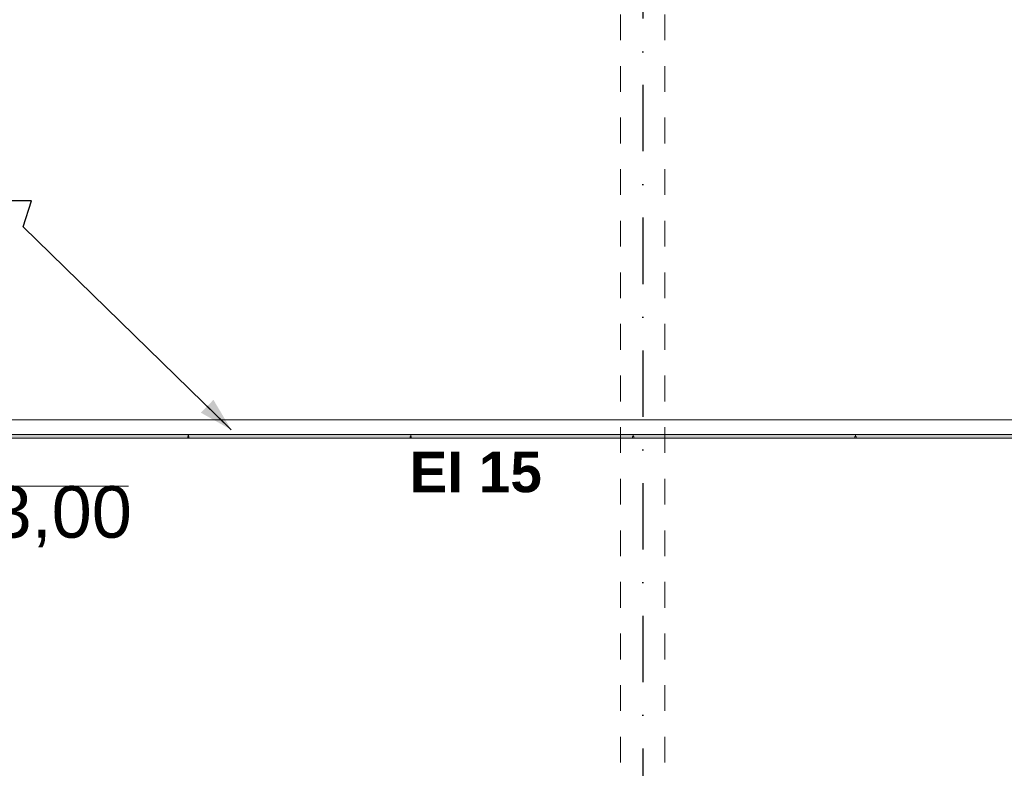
# Model space of a CAD drawing. Header units: millimetres. Extents: x -12989 to 381814, y -50461 to 30884.
# Tile 49 of 111: x 366846 to 369516, y -43856 to -41825. Entities that reach past the tile are written whole.
import ezdxf
from ezdxf.enums import TextEntityAlignment as Align

# ---------------------------------------------------------------- set-up
doc = ezdxf.new("R2010")
doc.units = ezdxf.units.MM
doc.header["$MEASUREMENT"] = 0
for name, pattern in [('Kropki i Kreski', [360, 180, -90, 0, -90]), ('Przerywana Krótka I 01 I WSC', [140, 70, -70]), ('Wipeout_Contour', [1000, 0, -1000])]:
    doc.linetypes.add(name, pattern=pattern)
for name, color, linetype, lineweight in [('0_Nr_pióra__223', 7, 'Continuous', 13), ('A_WN_SUFITY_Nr_pióra__2', 7, 'Continuous', 13), ('A_WN_SUFITY_Nr_pióra__49', 7, 'Continuous', 15), ('Nowe_A_OZN_ODNOSNIKI_Nr_pióra__85', 7, 'Continuous', 13), ('Nowe_A_WYM_Nr_pióra__1', 7, 'Continuous', 13), ('Nowe_A_WYM_Nr_pióra__45', 7, 'Continuous', 15), ('Nowe_A_WYM_Nr_pióra__85', 7, 'Continuous', 13), ('Nowe_Warstwa IFC.Import IFC_Nr_pióra__1', 7, 'Continuous', 13), ('Nowe_Warstwa IFC.Import IFC_Nr_pióra__25', 7, 'Continuous', 25)]:
    doc.layers.add(name, color=color, linetype=linetype, lineweight=lineweight)
for name, color, linetype in [('A_WN_SUFITY', 7, 'Continuous'), ('Nowe_04-ŚCIANY DZIAŁOWE', 7, 'Continuous'), ('Nowe_A_WYM', 7, 'Continuous'), ('Nowe_Warstwa IFC.Import IFC', 7, 'Continuous')]:
    doc.layers.add(name, color=color, linetype=linetype)
doc.layers.add('Nowe_A_OZN_OPIS_Nr_pióra__17', color=7, linetype='Continuous', lineweight=13, true_color=0xde1212)
doc.styles.add('STYL_AUTOMATYCZNY_1', font='arial.ttf')
doc.styles.add('STYL_AUTOMATYCZNY_2', font='arial.ttf')
doc.styles.add('STYL_AUTOMATYCZNY_4', font='arial.ttf')
doc.dimstyles.new('STYL_AUTOMATYCZNY__2', dxfattribs={"dimtxt": 139.999998, "dimasz": 57, "dimexe": 0.18, "dimexo": 0.0625, "dimgap": 0, "dimtad": 1, "dimdec": 0, "dimlfac": 0.1, "dimzin": 0, "dimdsep": 46, "dimtxsty": 'STYL_AUTOMATYCZNY_4', "dimblk": 'ARROWHEAD_6', "dimblk1": 'ARROWHEAD_6', "dimblk2": 'ARROWHEAD_6', "dimcen": 0.09, "dimse1": 1, "dimse2": 1, "dimclrd": 7, "dimclre": 7, "dimclrt": 7, "dimadec": 0, "dimazin": 0, "dimtfac": 1, "dimtdec": 4, "dimtmove": 0, "dimatfit": 3, "dimfxl": 0, "dimtolj": 1, "dimtzin": 0, "dimarcsym": 0})
doc.dimstyles.new('STYL_AUTOMATYCZNY__3', dxfattribs={"dimtxt": 0.18, "dimasz": 91.2, "dimexe": 0.18, "dimexo": 0.0625, "dimgap": 0, "dimtad": 0, "dimtih": 1, "dimtoh": 1, "dimdec": 4, "dimzin": 0, "dimdsep": 46, "dimcen": 0.09, "dimadec": 0, "dimazin": 0, "dimtfac": 1, "dimtdec": 4, "dimtmove": 0, "dimatfit": 3, "dimldrblk": 'ARROWHEAD_5', "dimfxl": 0, "dimtolj": 1, "dimtzin": 0, "dimarcsym": 0})

# ---------------------------------------------------------------- blocks, each defined once
blk = doc.blocks.new('ElemPrzekroju_4_1', base_point=(363535.4, -45960.6))
at = {"color": 254, "linetype": 'Wipeout_Contour', "lineweight": 0, "ltscale": 25184793.98738486}
blk.add_wipeout([(365515.4, -43960.6), (365535.4, -43980.6), (365535.4, -44940.6), (365523.9, -44952.1), (365527.5, -44953.5), (365530.4, -44960.6), (365527.5, -44967.7), (365523.9, -44969.1), (365535.4, -44980.6), (365535.4, -45940.6), (365515.4, -45960.6), (365578.9, -45960.6), (365578.9, -43900.6), (366588.9, -43900.6), (366588.9, -45960.6), (366905.4, -45960.6), (366905.4, -43900.6), (367915.4, -43900.6), (367915.4, -45960.6), (369255.3, -45960.6), (369255.3, -43900.6), (370265.3, -43900.6), (370265.3, -45960.6), (370385.3, -45960.6), (370385.3, -44960.6), (370378.2, -44957.7), (370375.3, -44950.6), (370378.2, -44943.5), (370385.3, -44940.6), (370385.3, -42960.6), (370319.9, -42960.6), (370319.9, -42955.6), (370316.9, -42955.6), (370316.9, -42960.6), (369716.9, -42960.6), (369716.9, -42955.6), (369713.9, -42955.6), (369713.9, -42960.6), (369113.9, -42960.6), (369113.9, -42955.6), (369110.9, -42955.6), (369110.9, -42960.6), (368510.9, -42960.6), (368510.9, -42955.6), (368509.4, -42955.6), (368507.9, -42955.6), (368507.9, -42960.6), (367907.9, -42960.6), (367907.9, -42955.6), (367904.9, -42955.6), (367904.9, -42960.6), (367304.9, -42960.6), (367304.9, -42955.6), (367303.4, -42955.6), (367301.9, -42955.6), (367301.9, -42960.6), (366701.9, -42960.6), (366701.9, -42955.6), (366698.9, -42955.6), (366698.9, -42960.6), (366098.9, -42960.6), (366098.9, -42955.6), (366097.4, -42955.6), (366095.9, -42955.6), (366095.9, -42960.6), (365515.4, -42960.6), (365535.4, -42980.6), (365535.4, -43940.6)], dxfattribs=at).dxf.layer = 'Nowe_04-ŚCIANY DZIAŁOWE'
blk = doc.blocks.new('ElemPrzekroju_35_1', base_point=(363535.4, -45960.6))
at = {"layer": 'A_WN_SUFITY_Nr_pióra__49', "color": 7, "linetype": 'Continuous', "lineweight": 15}
for p, q in [((370385.3, -42910.6), (365535.4, -42910.6)), ((367301.9, -42960.6), (366701.9, -42960.6)), ((367304.9, -42960.6), (367301.9, -42960.6)), ((367904.9, -42960.6), (367304.9, -42960.6)), ((367907.9, -42960.6), (367904.9, -42960.6)), ((368507.9, -42960.6), (367907.9, -42960.6)), ((368510.9, -42960.6), (368507.9, -42960.6)), ((369110.9, -42960.6), (368510.9, -42960.6)), ((369113.9, -42960.6), (369110.9, -42960.6)), ((369713.9, -42960.6), (369113.9, -42960.6))]:
    blk.add_line(p, q, dxfattribs=at)
blk = doc.blocks.new('ElemPrzekroju_36_1', base_point=(363535.4, -45960.6))
at = {"layer": 'A_WN_SUFITY', "linetype": 'Continuous', "lineweight": 0, "true_color": 0x000000}
for points in [[(366701.9, -42950.6), (366701.9, -42960.6), (367301.9, -42960.6), (367301.9, -42950.6)], [(367303.4, -42950.6), (367301.9, -42950.6), (367301.9, -42955.6), (367303.4, -42955.6)], [(367303.4, -42950.6), (367303.4, -42955.6), (367304.9, -42955.6), (367304.9, -42950.6)], [(367304.9, -42960.6), (367904.9, -42960.6), (367904.9, -42950.6), (367304.9, -42950.6)], [(367906.4, -42950.6), (367904.9, -42950.6), (367904.9, -42955.6), (367906.4, -42955.6)], [(367906.4, -42950.6), (367906.4, -42955.6), (367907.9, -42955.6), (367907.9, -42950.6)], [(367907.9, -42960.6), (368507.9, -42960.6), (368507.9, -42950.6), (367907.9, -42950.6)], [(368509.4, -42950.6), (368507.9, -42950.6), (368507.9, -42955.6), (368509.4, -42955.6)], [(368509.4, -42950.6), (368509.4, -42955.6), (368510.9, -42955.6), (368510.9, -42950.6)], [(368510.9, -42950.6), (368510.9, -42960.6), (369110.9, -42960.6), (369110.9, -42950.6)], [(369112.4, -42950.6), (369110.9, -42950.6), (369110.9, -42955.6), (369112.4, -42955.6)], [(369112.4, -42950.6), (369112.4, -42955.6), (369113.9, -42955.6), (369113.9, -42950.6)], [(369113.9, -42950.6), (369113.9, -42960.6), (369713.9, -42960.6), (369713.9, -42950.6)]]:
    blk.add_hatch(color=18, dxfattribs=at).paths.add_polyline_path(points)
at = {"layer": 'A_WN_SUFITY_Nr_pióra__2', "color": 7, "linetype": 'Continuous', "lineweight": 13}
for p, q in [((367301.9, -42955.6), (367301.9, -42960.6)), ((367304.9, -42955.6), (367304.9, -42960.6)), ((367904.9, -42955.6), (367904.9, -42960.6)), ((367907.9, -42955.6), (367907.9, -42960.6)), ((368507.9, -42955.6), (368507.9, -42960.6)), ((368510.9, -42955.6), (368510.9, -42960.6)), ((369110.9, -42955.6), (369110.9, -42960.6)), ((369113.9, -42955.6), (369113.9, -42960.6))]:
    blk.add_line(p, q, dxfattribs=at)
at = {"layer": 'A_WN_SUFITY_Nr_pióra__2', "color": 7, "linetype": 'Continuous', "lineweight": 13, "flags": 128}
for points in [[(369713.9, -42950.6), (369113.9, -42950.6), (369112.4, -42950.6), (369110.9, -42950.6), (368510.9, -42950.6), (368509.4, -42950.6), (368507.9, -42950.6), (367907.9, -42950.6), (367906.4, -42950.6), (367904.9, -42950.6), (367304.9, -42950.6), (367303.4, -42950.6), (367301.9, -42950.6), (366701.9, -42950.6)], [(367304.9, -42955.6), (367303.4, -42955.6), (367301.9, -42955.6)], [(367907.9, -42955.6), (367906.4, -42955.6), (367904.9, -42955.6)], [(368510.9, -42955.6), (368509.4, -42955.6), (368507.9, -42955.6)], [(369113.9, -42955.6), (369112.4, -42955.6), (369110.9, -42955.6)]]:
    blk.add_lwpolyline(points, dxfattribs=at)
blk = doc.blocks.new('Standardowy znacznik osi[5]_1', base_point=(368535.4, -35960.6))
at = {"layer": 'Nowe_Warstwa IFC.Import IFC_Nr_pióra__25', "color": 7, "linetype": 'Kropki i Kreski', "lineweight": 25}
blk.add_line((368535.4, -36960.6), (368535.4, -48960.6), dxfattribs=at)
at = {"layer": 'Nowe_Warstwa IFC.Import IFC_Nr_pióra__1', "color": 7, "lineweight": 13, "style": 'STYL_AUTOMATYCZNY_1'}
for tag, p in [('AC_MarkerText_1_0', (368535.4, -35623.1)), ('AC_MarkerText_1_1', (368535.4, -50123.1))]:
    blk.add_attdef(tag, text='', height=175, rotation=360, dxfattribs=at).set_placement(p, align=Align.TOP_CENTER)
blk = doc.blocks.new('Wymiary_1_1', base_point=(366590.6, -42960.6))
at = {"layer": 'Nowe_A_WYM_Nr_pióra__45', "color": 7, "linetype": 'Continuous', "lineweight": 15}
for p, q in [((366590.6, -42960.6), (366460.6, -43090.6)), ((366590.6, -42960.6), (366590.6, -43480.6)), ((366460.6, -43090.6), (366590.6, -43090.6)), ((366590.6, -43090.6), (367141.4, -43090.6))]:
    blk.add_line(p, q, dxfattribs=at)
at = {"layer": 'Nowe_A_WYM_Nr_pióra__85', "color": 7, "linetype": 'Continuous', "lineweight": 13}
for q in [(366493.1, -42960.6), (366688.1, -42960.6)]:
    blk.add_line((366590.6, -42960.6), q, dxfattribs=at)
at = {"layer": 'Nowe_A_WYM_Nr_pióra__1', "color": 7, "lineweight": 13, "insert": (366655.6, -43256.6), "char_height": 140, "attachment_point": 7, "style": 'STYL_AUTOMATYCZNY_4'}
blk.add_mtext('\\A1;{\\pql;\\fArial|b0|i0|c238|p0;\\W1.000000;+3,00}', dxfattribs=at)
blk = doc.blocks.new('*D198', base_point=(363535.4, -45960.6))
at = {"layer": 'Nowe_A_WYM_Nr_pióra__45', "color": 7, "linetype": 'Continuous', "lineweight": 15}
for p, q in [((362283.3, -37900.7), (362223.3, -37840.7)), ((362223.3, -45950.6), (362283.3, -46010.6))]:
    blk.add_line(p, q, dxfattribs=at)
at = {"layer": 'Nowe_A_WYM_Nr_pióra__85', "color": 7, "linetype": 'Continuous', "lineweight": 13}
for p, q in [((362253.3, -37870.7), (362253.3, -37825.7)), ((362309.5, -37870.7), (362197, -37870.7)), ((362253.3, -45980.6), (362253.3, -37870.7)), ((362309.5, -45980.6), (362197, -45980.6)), ((362253.3, -46025.6), (362253.3, -45980.6))]:
    blk.add_line(p, q, dxfattribs=at)
at = {"layer": 'Nowe_A_WYM_Nr_pióra__1', "color": 7, "lineweight": 13, "insert": (362225.3, -42078.7), "char_height": 140, "attachment_point": 7, "rotation": 90, "style": 'STYL_AUTOMATYCZNY_4'}
blk.add_mtext('\\A1;{\\pql;\\fArial|b0|i0|c238|p0;\\W1.000000;811}', dxfattribs=at)
blk = doc.blocks.new('ARROWHEAD_6')
at = {"color": 0, "linetype": 'Continuous', "lineweight": 0}
for p, q in [((-0.5, -0.5), (0.5, 0.5)), ((0, 0), (-1, 0))]:
    blk.add_line(p, q, dxfattribs=at)
blk = doc.blocks.new('ARROWHEAD_5')
at = {"linetype": 'Continuous', "lineweight": 0}
blk.add_hatch(color=0, dxfattribs=at).paths.add_polyline_path([(-1, 0.2679), (0, 0), (-1, -0.2679)])
at = {"color": 0, "linetype": 'Continuous', "lineweight": 0}
blk.add_line((0, 0), (-1, 0), dxfattribs=at)

msp = doc.modelspace()

# ---------------------------------------------------------------- block references
at = {"layer": 'Nowe_04-ŚCIANY DZIAŁOWE', "lineweight": 0}
msp.add_blockref('ElemPrzekroju_4_1', (363535.4, -45960.6), dxfattribs=at)

# ---------------------------------------------------------------- next in the draw order: linework, layer by layer
at = {"layer": '0_Nr_pióra__223', "color": 7, "linetype": 'Przerywana Krótka I 01 I WSC', "lineweight": 13}
msp.add_lwpolyline([(368475.4, -39010.6), (368595.4, -39010.6), (368595.4, -45660.6), (368475.4, -45660.6)], close=True, dxfattribs=at)

# ---------------------------------------------------------------- next in the draw order: block references
at = {"layer": 'A_WN_SUFITY', "lineweight": 0}
for name in ['ElemPrzekroju_35_1', 'ElemPrzekroju_36_1']:
    msp.add_blockref(name, (363535.4, -45960.6), dxfattribs=at)
at = {"layer": 'Nowe_A_WYM', "color": 7, "linetype": 'Continuous', "lineweight": 13}
msp.add_blockref('Wymiary_1_1', (366590.6, -42960.6), dxfattribs=at)
at = {"layer": 'Nowe_Warstwa IFC.Import IFC', "color": 7, "linetype": 'Continuous', "lineweight": 13}
msp.add_blockref('Standardowy znacznik osi[5]_1', (368535.4, -35960.6), dxfattribs=at)

# ---------------------------------------------------------------- next in the draw order: texts
at = {"layer": 'Nowe_A_OZN_OPIS_Nr_pióra__17', "color": 12, "linetype": 'Continuous', "lineweight": 13, "true_color": 0xde1212, "insert": (367903.2, -43108.7), "char_height": 110, "attachment_point": 7, "style": 'STYL_AUTOMATYCZNY_2'}
msp.add_mtext('\\A1;{\\pql;\\fArial|b1|i0|c238|p0;\\W1.000000;EI 15}', dxfattribs=at)

# ---------------------------------------------------------------- next in the draw order: dimensions: what is measured, and where the dimension line sits
at = {"layer": 'Nowe_A_WYM', "color": 7, "linetype": 'Continuous', "lineweight": 13}
dim = msp.add_linear_dim(base=(362253.3, -37870.7), p1=(363585.4, -45980.6), p2=(371035.4, -37870.7), angle=90, dimstyle='STYL_AUTOMATYCZNY__2', dxfattribs=at)
dim.commit()
dim.dimension.update_dxf_attribs({"geometry": '*D198', "text_midpoint": (362155.3, -41918.9), "dimtype": 160, "text_rotation": 90})

# ---------------------------------------------------------------- next in the draw order: leaders
at = {"layer": 'Nowe_A_OZN_ODNOSNIKI_Nr_pióra__85', "color": 7, "linetype": 'Continuous', "lineweight": 13, "annotation_type": 0, "has_hookline": 1, "hookline_direction": 1, "text_width": 1656.9}
msp.add_leader([(367419.7, -42937.6), (366855.6, -42386.6), (366878.5, -42316.3), (366787.3, -42316.3)], dimstyle='STYL_AUTOMATYCZNY__3', dxfattribs=at)

doc.saveas('drawing.dxf')
